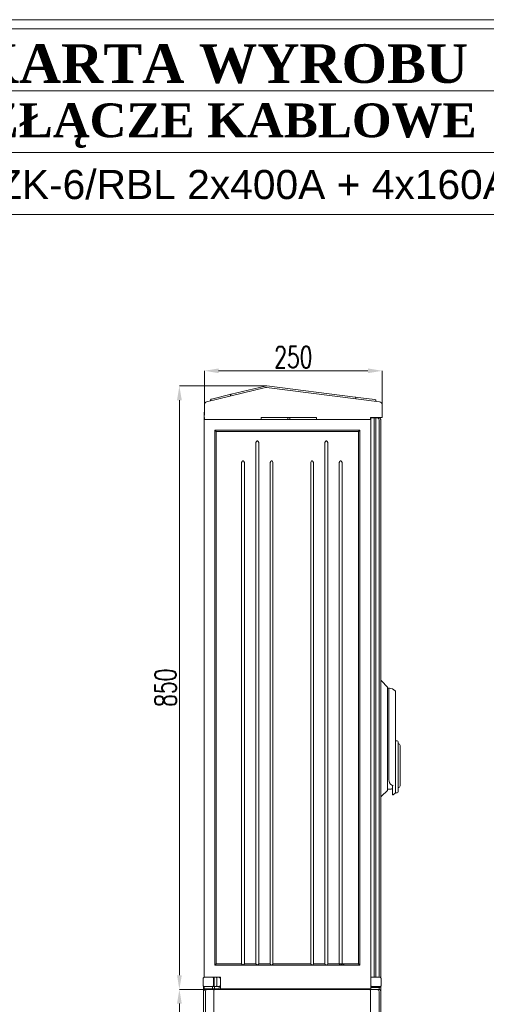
# Model space of a CAD drawing. Header units: centimetres. Extents: x -4572 to 125430, y -27163 to 73697.
# Tile 31 of 44: x 103746 to 104401, y -17934 to -16550. Entities that reach past the tile are written whole.
import ezdxf

# ---------------------------------------------------------------- set-up
doc = ezdxf.new("R2010")
doc.units = ezdxf.units.CM
doc.header["$MEASUREMENT"] = 0
doc.layers.add('kontur', color=7, linetype='Continuous')
doc.styles.get("Standard").update_dxf_attribs({"font": 'ARIAL.TTF'})
doc.styles.add('style1', font='romans.shx', dxfattribs={"width": 0.7, "height": 12})
doc.dimstyles.new('aaa', dxfattribs={"dimtxt": 30, "dimasz": 20, "dimexe": 0, "dimexo": 0, "dimgap": 4, "dimtad": 1, "dimdec": 0, "dimzin": 9, "dimdsep": 46, "dimtxsty": 'style1', "dimcen": 0.09, "dimclrt": 256, "dimadec": 0, "dimazin": 1, "dimtfac": 1, "dimtdec": 0, "dimtmove": 0, "dimatfit": 0, "dimfxl": 1, "dimtolj": 1, "dimtzin": 0, "dimarcsym": 0})

# ---------------------------------------------------------------- blocks, each defined once
blk = doc.blocks.new('*D1686')
at = {"color": 0, "lineweight": -2}
for p, q in [((46877.5, 5161.5), (46843.5, 5161.5)), ((46843.5, 5141.5), (46843.5, 4907.5)), ((46881.7, 4887.5), (46843.5, 4887.5))]:
    blk.add_line(p, q, dxfattribs=at)
at = {"color": 0}
for points in [[(46846.9, 5141.5), (46840.2, 5141.5), (46843.5, 5161.5)], [(46840.2, 4907.5), (46846.9, 4907.5), (46843.5, 4887.5)]]:
    blk.add_solid(points, dxfattribs=at)
at = {"lineweight": 0, "insert": (46824.2, 5024.5), "char_height": 30, "attachment_point": 5, "rotation": 90, "style": 'style1'}
blk.add_mtext('\\A1;275', dxfattribs=at)
blk = doc.blocks.new('*D1687')
at = {"color": 0, "lineweight": -2}
for p, q in [((46878.6, 5968.7), (46878.6, 6031)), ((46898.6, 6031), (47108.5, 6031)), ((47128.5, 5970.9), (47128.5, 6031))]:
    blk.add_line(p, q, dxfattribs=at)
at = {"color": 0}
for points in [[(46898.6, 6034.3), (46898.6, 6027.7), (46878.6, 6031)], [(47108.5, 6027.7), (47108.5, 6034.3), (47128.5, 6031)]]:
    blk.add_solid(points, dxfattribs=at)
at = {"lineweight": 0, "insert": (47003.6, 6050.3), "char_height": 30, "attachment_point": 5, "style": 'style1'}
blk.add_mtext('\\A1;250', dxfattribs=at)
blk = doc.blocks.new('*D1688')
at = {"color": 0, "lineweight": -2}
for p, q in [((46966.3, 6009.7), (46843.5, 6009.7)), ((46843.5, 5989.7), (46843.5, 5181.5)), ((47071.6, 5161.5), (46843.5, 5161.5))]:
    blk.add_line(p, q, dxfattribs=at)
at = {"color": 0}
for points in [[(46846.9, 5989.7), (46840.2, 5989.7), (46843.5, 6009.7)], [(46840.2, 5181.5), (46846.9, 5181.5), (46843.5, 5161.5)]]:
    blk.add_solid(points, dxfattribs=at)
at = {"lineweight": 0, "insert": (46824.2, 5585.6), "char_height": 30, "attachment_point": 5, "rotation": 90, "style": 'style1'}
blk.add_mtext('\\A1;850', dxfattribs=at)
blk = doc.blocks.new('wrfgwr')
at = {"layer": 'kontur', "color": 7, "lineweight": 0}
for p, q in [((46881.8, 5987.4), (46964.6, 6007.4)), ((46964.1, 6009.5), (46916.5, 5998)), ((46966, 6007.5), (47124.9, 5987.5)), ((47090.3, 5994), (46966.3, 6009.7)), ((46916.5, 5998), (46888.5, 5991.3)), ((46915.5, 5997.1), (46915.4, 5996.7)), ((46915.4, 5996.7), (46915.4, 5996.2)), ((46915.4, 5996.2), (46915.4, 5996)), ((46915.4, 5996), (46915.5, 5995.6)), ((46915.7, 5997.5), (46915.5, 5997.1)), ((46916, 5997.8), (46915.7, 5997.5)), ((46916.5, 5998), (46916, 5997.8)), ((47090.9, 5993.9), (47090.3, 5994)), ((47118.3, 5990.5), (47090.3, 5994)), ((47091.2, 5993.6), (47090.9, 5993.9)), ((47091.5, 5993.1), (47091.2, 5993.6)), ((47091.6, 5992.6), (47091.5, 5993.1)), ((47091.6, 5992.1), (47091.6, 5992.6)), ((46878.5, 5962.5), (46878.7, 5983.5)), ((46881.8, 5987.4), (46881.8, 5987.4)), ((46887.5, 5990.4), (46887.4, 5990)), ((46887.4, 5990), (46887.4, 5989.4)), ((46887.4, 5989.4), (46887.4, 5989.2)), ((46887.4, 5989.2), (46887.5, 5988.8)), ((46887.7, 5990.7), (46887.5, 5990.4)), ((46888, 5991.1), (46887.7, 5990.7)), ((46888.5, 5991.3), (46888, 5991.1)), ((47091.5, 5991.7), (47091.6, 5992.1)), ((47118.9, 5990.3), (47118.3, 5990.5)), ((47119.2, 5990), (47118.9, 5990.3)), ((47119.5, 5989.6), (47119.2, 5990)), ((47119.6, 5989.1), (47119.5, 5989.6)), ((47119.5, 5988.2), (47119.6, 5988.6)), ((47119.6, 5988.6), (47119.6, 5989.1)), ((47124.9, 5987.5), (47124.9, 5987.5)), ((47128.4, 5983.5), (47128.6, 5965.5)), ((46878.6, 5965.5), (46878.6, 5963.5)), ((46958.5, 5965.5), (46958.5, 5963.5)), ((46958.5, 5965.5), (47036, 5965.5)), ((46995.8, 5962.5), (46995.8, 5965.5)), ((46998.8, 5962.5), (46998.8, 5965.5)), ((47036, 5965.5), (47036.1, 5963.5)), ((47112, 5965.5), (47124.6, 5965.5)), ((47112, 5965.5), (47112, 5963.5)), ((47112.7, 5965), (47112, 5965)), ((47117, 5965), (47112.7, 5965)), ((47112.7, 5178.5), (47112.7, 5965)), ((47115, 5965.5), (47115, 5965)), ((47117, 5178.5), (47117, 5965)), ((47117, 5965), (47117, 5965)), ((47117, 5178.5), (47117, 5965)), ((47119.3, 5964.9), (47117, 5965)), ((47119.3, 5964.9), (47119.4, 5964.5)), ((47119.3, 5964.9), (47119.3, 5964.9)), ((47119.3, 5964.9), (47119.3, 5964.9)), ((47121, 5964.9), (47119.3, 5964.9)), ((47123.5, 5964.9), (47121, 5964.9)), ((47121, 5964.9), (47121, 5964.9)), ((47123, 5964.9), (47123, 5965.5)), ((47123.5, 5964.9), (47124.1, 5964.8)), ((47124.1, 5964.8), (47124.7, 5964.7)), ((47125.3, 5965.5), (47124.6, 5965.5)), ((47124.6, 5965.5), (47128.5, 5965.5)), ((47124.7, 5964.7), (47125.2, 5964.4)), ((47126.1, 5965.5), (47125.3, 5965.5)), ((47126.8, 5965.5), (47126.1, 5965.5)), ((47127.4, 5965.5), (47126.8, 5965.5)), ((47127.9, 5965.5), (47127.4, 5965.5)), ((47128.2, 5965.5), (47127.9, 5965.5)), ((47128.5, 5965.5), (47128.2, 5965.5)), ((47128.6, 5965.5), (47128.5, 5965.5)), ((47128.5, 5965.5), (47128.6, 5965.5)), ((47128.6, 5965.5), (47128.6, 5965.5)), ((46878.5, 5962.5), (46878.6, 5963.5)), ((46878.5, 5962.5), (46878.6, 5962.5)), ((46882.5, 5962.5), (46878.5, 5962.5)), ((46878.5, 5962.5), (46878.5, 5962.5)), ((46878.5, 5962.5), (46878.5, 5178.5)), ((46878.6, 5962.5), (46878.8, 5962.5)), ((46878.8, 5962.5), (46879.2, 5962.5)), ((46879.2, 5962.5), (46879.7, 5962.5)), ((46879.7, 5962.5), (46880.3, 5962.5)), ((46880.3, 5962.5), (46881, 5962.5)), ((46881, 5962.5), (46881.8, 5962.5)), ((47112.5, 5962.5), (46881.3, 5962.5)), ((46881.8, 5962.5), (46882.5, 5962.5)), ((46882.6, 5962.5), (46882.5, 5962.5)), ((46957.5, 5962.5), (46957.7, 5962.5)), ((46957.7, 5962.5), (46957.9, 5962.6)), ((46957.9, 5962.6), (46958.1, 5962.7)), ((46958.1, 5962.7), (46958.2, 5962.8)), ((46958.2, 5962.8), (46958.4, 5963)), ((46958.4, 5963.1), (46958.5, 5963.3)), ((46958.4, 5963), (46958.4, 5963.1)), ((46958.5, 5963.3), (46958.5, 5963.5)), ((47036.1, 5963.5), (47036.1, 5963.3)), ((47036.1, 5963.3), (47036.1, 5963.1)), ((47036.1, 5963.1), (47036.2, 5963)), ((47036.2, 5963), (47036.4, 5962.8)), ((47036.4, 5962.8), (47036.5, 5962.7)), ((47036.5, 5962.7), (47036.7, 5962.6)), ((47036.7, 5962.6), (47036.9, 5962.5)), ((47036.9, 5962.5), (47037.1, 5962.5)), ((47111, 5962.5), (47111.2, 5962.5)), ((47111.2, 5962.5), (47111.4, 5962.6)), ((47111.4, 5962.6), (47111.6, 5962.7)), ((47111.6, 5962.7), (47111.7, 5962.8)), ((47111.7, 5962.8), (47111.9, 5963)), ((47111.9, 5963), (47112, 5963.1)), ((47112, 5963.3), (47112, 5963.5)), ((47112, 5963.1), (47112, 5963.3)), ((47112.5, 5162.5), (47112.5, 5962.5)), ((47119.4, 5964.5), (47119.5, 5963.8)), ((47119.5, 5963.8), (47119.5, 5962.9)), ((47119.5, 5962.9), (47119.5, 5961.9)), ((47119.5, 5179.9), (47119.5, 5961.9)), ((47119.5, 5961.9), (47119.5, 5961.9)), ((47124, 5179.9), (47124, 5961.9)), ((47125.2, 5964.4), (47125.6, 5964)), ((47125.6, 5964), (47126, 5963.6)), ((47126, 5963.6), (47126.3, 5963)), ((47126.3, 5963), (47126.5, 5962.5)), ((47126.5, 5962.5), (47126.5, 5961.9)), ((47126.5, 5180), (47126.5, 5961.9)), ((47097, 5947.5), (46893.5, 5947.5)), ((46895.2, 5945.8), (46893.5, 5947.5)), ((46893.5, 5947.5), (46893.5, 5195.5)), ((46895.2, 5945.8), (47095.3, 5945.8)), ((46895.2, 5945.8), (46895.2, 5197.3)), ((47095.3, 5945.8), (47097, 5947.5)), ((47095.3, 5197.3), (47095.3, 5945.8)), ((47097, 5195.5), (47097, 5947.5)), ((46951.8, 5931.7), (46951, 5930.3)), ((46951, 5930.3), (46951, 5197.3)), ((46952.3, 5932.3), (46951.8, 5931.7)), ((46952.6, 5932.5), (46952.3, 5932.3)), ((46953, 5932.5), (46952.6, 5932.5)), ((46953.4, 5932.5), (46953, 5932.5)), ((46953.7, 5932.3), (46953.4, 5932.5)), ((46954.2, 5931.7), (46953.7, 5932.3)), ((46955, 5930.3), (46954.2, 5931.7)), ((46955, 5930.3), (46955, 5197.3)), ((47048.8, 5931.7), (47048, 5930.3)), ((47048, 5930.3), (47048, 5197.3)), ((47049.3, 5932.3), (47048.8, 5931.7)), ((47049.6, 5932.5), (47049.3, 5932.3)), ((47050, 5932.5), (47049.6, 5932.5)), ((47050.4, 5932.5), (47050, 5932.5)), ((47050.7, 5932.3), (47050.4, 5932.5)), ((47051.2, 5931.7), (47050.7, 5932.3)), ((47052, 5930.3), (47051.2, 5931.7)), ((47052, 5930.3), (47052, 5197.3)), ((46931, 5902.3), (46931.8, 5903.7)), ((46931, 5902.3), (46931, 5197.3)), ((46931.8, 5903.7), (46932.3, 5904.3)), ((46932.3, 5904.3), (46932.6, 5904.5)), ((46932.6, 5904.5), (46933, 5904.5)), ((46933, 5904.5), (46933.4, 5904.5)), ((46933.4, 5904.5), (46933.7, 5904.3)), ((46933.7, 5904.3), (46934.2, 5903.7)), ((46934.2, 5903.7), (46935, 5902.3)), ((46935, 5902.3), (46935, 5197.3)), ((46971.8, 5903.7), (46971, 5902.3)), ((46971, 5902.3), (46971, 5197.3)), ((46972.3, 5904.3), (46971.8, 5903.7)), ((46972.6, 5904.5), (46972.3, 5904.3)), ((46973, 5904.5), (46972.6, 5904.5)), ((46973.4, 5904.5), (46973, 5904.5)), ((46973.7, 5904.3), (46973.4, 5904.5)), ((46974.2, 5903.7), (46973.7, 5904.3)), ((46975, 5902.3), (46974.2, 5903.7)), ((46975, 5902.3), (46975, 5197.3)), ((47028, 5902.3), (47028.8, 5903.7)), ((47028, 5902.3), (47028, 5197.3)), ((47028.8, 5903.7), (47029.3, 5904.3)), ((47029.3, 5904.3), (47029.6, 5904.5)), ((47029.6, 5904.5), (47030, 5904.5)), ((47030, 5904.5), (47030.4, 5904.5)), ((47030.4, 5904.5), (47030.7, 5904.3)), ((47030.7, 5904.3), (47031.2, 5903.7)), ((47031.2, 5903.7), (47032, 5902.3)), ((47032, 5902.3), (47032, 5197.3)), ((47068.8, 5903.7), (47068, 5902.3)), ((47068, 5902.3), (47068, 5197.3)), ((47069.3, 5904.3), (47068.8, 5903.7)), ((47069.6, 5904.5), (47069.3, 5904.3)), ((47070, 5904.5), (47069.6, 5904.5)), ((47070.4, 5904.5), (47070, 5904.5)), ((47070.7, 5904.3), (47070.4, 5904.5)), ((47071.2, 5903.7), (47070.7, 5904.3)), ((47072, 5902.3), (47071.2, 5903.7)), ((47072, 5902.3), (47072, 5197.3)), ((47126.6, 5595.6), (47126.5, 5595.7)), ((47126.5, 5595.7), (47126.9, 5595.6)), ((47126.5, 5595.7), (47126.5, 5595.7)), ((47127, 5595.4), (47126.6, 5595.6)), ((47126.9, 5595.6), (47127.3, 5595.4)), ((47127.1, 5595.3), (47127, 5595.4)), ((47127.2, 5595.3), (47127.1, 5595.3)), ((47127.2, 5595.3), (47127.2, 5595.3)), ((47127.3, 5595.4), (47127.6, 5595.1)), ((47127.6, 5595.1), (47135.8, 5586.1)), ((47135.8, 5586.1), (47135.9, 5585.7)), ((47135.9, 5585.7), (47136, 5585.4)), ((47136, 5585.4), (47136, 5441.7)), ((47140.5, 5584.5), (47138, 5584.8)), ((47138, 5571.8), (47138, 5584.8)), ((47138.6, 5584.7), (47138, 5584.5)), ((47139.3, 5584.7), (47138.6, 5584.7)), ((47142.9, 5583.8), (47140.5, 5584.5)), ((47145, 5582.7), (47142.9, 5583.8)), ((47146.9, 5581.3), (47145, 5582.7)), ((47146.9, 5581.3), (47146.9, 5581.2)), ((47146.9, 5581.2), (47147, 5581.1)), ((47147, 5581.1), (47147, 5581)), ((47147, 5581), (47147, 5580.9)), ((47147, 5580.9), (47147, 5500.9)), ((47138, 5568.7), (47138, 5571.8)), ((47138, 5464.8), (47138, 5568.6)), ((47147, 5510.8), (47147, 5500.8)), ((47149.5, 5510.8), (47147, 5510.8)), ((47151, 5509.3), (47151, 5500.8)), ((47147, 5471), (47147, 5500.8)), ((47151, 5500.8), (47151, 5471)), ((47153.5, 5447.5), (47153.5, 5504.5)), ((47147, 5470.5), (47147, 5471)), ((47147, 5456.9), (47147, 5470.5)), ((47151, 5471), (47151, 5470.3)), ((47151, 5470.3), (47151, 5456.6)), ((47138, 5456), (47138, 5464.8)), ((47138, 5456), (47138.2, 5454)), ((47138.2, 5454), (47138.8, 5452.1)), ((47147, 5454.8), (47147, 5456.9)), ((47147, 5454.8), (47147, 5452.5)), ((47151, 5456.6), (47151, 5455.6)), ((47151, 5455.6), (47151, 5453.3)), ((47151, 5453.3), (47151, 5450.9)), ((47135.7, 5441), (47127.6, 5432.9)), ((47135.9, 5441.3), (47135.7, 5441)), ((47136, 5441.7), (47135.9, 5441.3)), ((47138, 5442.8), (47136, 5443)), ((47139.5, 5442.9), (47138, 5442.8)), ((47138.1, 5442.8), (47139.6, 5443)), ((47138.1, 5442.8), (47139.5, 5442.9)), ((47138.8, 5452.1), (47140.1, 5450)), ((47139.5, 5442.9), (47140.6, 5443)), ((47140, 5443), (47139.5, 5442.9)), ((47139.6, 5443), (47141, 5443.1)), ((47140.1, 5450), (47142, 5448.5)), ((47140.6, 5443), (47140.8, 5443.1)), ((47141, 5443.1), (47143, 5443.9)), ((47141.6, 5443.4), (47143, 5443.8)), ((47142, 5448.5), (47143, 5448.1)), ((47143, 5443.8), (47142.4, 5443.6)), ((47143, 5448.1), (47143.7, 5447.9)), ((47143, 5447.4), (47143.1, 5447.6)), ((47143, 5435.5), (47143, 5447.4)), ((47143.1, 5447.6), (47143.2, 5447.8)), ((47143.2, 5447.8), (47143.3, 5447.9)), ((47143.3, 5447.9), (47143.5, 5447.9)), ((47143.5, 5447.9), (47143.6, 5447.9)), ((47143.6, 5447.9), (47143.7, 5447.9)), ((47147, 5450.9), (47147, 5452.5)), ((47147, 5447.8), (47147, 5450.9)), ((47147, 5447.8), (47147, 5437.8)), ((47147, 5447.6), (47147, 5437.6)), ((47151, 5450.9), (47151, 5447.8)), ((47151, 5447.8), (47151, 5439.3)), ((47127, 5432.4), (47126.5, 5432.3)), ((47127.6, 5432.9), (47127, 5432.4)), ((47143.3, 5435.1), (47143, 5435.5)), ((47143.7, 5435.1), (47143.3, 5435.1)), ((47143.7, 5435.1), (47146.9, 5437.2)), ((47143.7, 5435.1), (47143.7, 5435.1)), ((47143.7, 5435.1), (47143.7, 5435.1)), ((47143.7, 5435.1), (47143.7, 5435.1)), ((47143.7, 5435.1), (47143.7, 5435.1)), ((47145.8, 5436.4), (47146.4, 5436.9)), ((47146.4, 5436.9), (47146.9, 5437.6)), ((47146.9, 5437.2), (47146.8, 5437.6)), ((47147, 5437.4), (47146.9, 5437.3)), ((47146.9, 5437.3), (47146.9, 5437.2)), ((47146.9, 5437.2), (47146.9, 5437.2)), ((47147, 5437.8), (47149.5, 5437.8)), ((47147, 5437.6), (47147, 5437.5)), ((47147, 5437.5), (47147, 5437.4)), ((46895.2, 5197.3), (46893.5, 5195.5)), ((46893.5, 5195.5), (47097, 5195.5)), ((46895.2, 5197.3), (46931, 5197.3)), ((46931.4, 5196.8), (46931, 5197.3)), ((46931.7, 5196.4), (46931.4, 5196.8)), ((46931.7, 5196.4), (46931.7, 5196.4)), ((46931.7, 5196.4), (46931.7, 5196.4)), ((46931.7, 5196.3), (46931.7, 5196.4)), ((46931.7, 5196.3), (46931.7, 5196.3)), ((46931.7, 5196.3), (46931.7, 5196.3)), ((46931.7, 5196.3), (46931.7, 5196.3)), ((46931.7, 5196.3), (46931.7, 5196.3)), ((46931.7, 5196.3), (46931.7, 5196.3)), ((46931.7, 5196.3), (46931.7, 5196.3)), ((46931.7, 5196.3), (46931.7, 5196.3)), ((46931.7, 5196.3), (46931.7, 5196.3)), ((46931.7, 5196.3), (46931.7, 5196.3)), ((46931.7, 5196.3), (46931.7, 5196.3)), ((46931.8, 5196.3), (46931.7, 5196.3)), ((46931.8, 5196.3), (46931.8, 5196.3)), ((46931.8, 5196.3), (46931.8, 5196.3)), ((46931.8, 5196.3), (46931.8, 5196.3)), ((46931.8, 5196.3), (46931.8, 5196.3)), ((46931.9, 5196.2), (46931.8, 5196.3)), ((46932, 5196.1), (46931.9, 5196.2)), ((46932.2, 5195.9), (46932, 5196.1)), ((46932.6, 5195.8), (46932.2, 5195.9)), ((46932.8, 5195.7), (46932.6, 5195.8)), ((46933, 5195.7), (46932.8, 5195.7)), ((46933.2, 5195.7), (46933, 5195.7)), ((46933.4, 5195.8), (46933.2, 5195.7)), ((46933.8, 5195.9), (46933.4, 5195.8)), ((46934.3, 5196.3), (46933.8, 5195.9)), ((46935, 5197.3), (46934.3, 5196.3)), ((46935, 5197.3), (46951, 5197.3)), ((46951, 5197.3), (46951.7, 5196.3)), ((46951.7, 5196.3), (46952.2, 5195.9)), ((46952.2, 5195.9), (46952.6, 5195.8)), ((46952.6, 5195.8), (46952.8, 5195.7)), ((46952.8, 5195.7), (46953, 5195.7)), ((46953, 5195.7), (46953.2, 5195.7)), ((46953.2, 5195.7), (46953.4, 5195.8)), ((46953.4, 5195.8), (46953.8, 5195.9)), ((46953.8, 5195.9), (46954.3, 5196.3)), ((46954.3, 5196.3), (46955, 5197.3)), ((46955, 5197.3), (46971, 5197.3)), ((46971, 5197.3), (46971.7, 5196.3)), ((46971.7, 5196.3), (46972.2, 5195.9)), ((46972.2, 5195.9), (46972.6, 5195.8)), ((46972.6, 5195.8), (46972.8, 5195.7)), ((46972.8, 5195.7), (46973, 5195.7)), ((46973, 5195.7), (46973.2, 5195.7)), ((46973.2, 5195.7), (46973.4, 5195.8)), ((46973.4, 5195.8), (46973.8, 5195.9)), ((46973.8, 5195.9), (46974.3, 5196.3)), ((46974.3, 5196.3), (46974.7, 5196.9)), ((46974.7, 5196.9), (46974.8, 5197)), ((46974.8, 5197), (46975, 5197.3)), ((46975, 5197.3), (47028, 5197.3)), ((47028.6, 5196.5), (47028, 5197.3)), ((47029.1, 5196), (47028.6, 5196.5)), ((47029.4, 5195.8), (47029.1, 5196)), ((47029.7, 5195.8), (47029.4, 5195.8)), ((47030.1, 5195.7), (47029.7, 5195.8)), ((47030.5, 5195.8), (47030.1, 5195.7)), ((47030.8, 5195.9), (47030.5, 5195.8)), ((47031.1, 5196.1), (47030.8, 5195.9)), ((47031.6, 5196.7), (47031.1, 5196.1)), ((47032, 5197.3), (47031.6, 5196.7)), ((47032, 5197.3), (47048, 5197.3)), ((47048, 5197.3), (47048.5, 5196.7)), ((47048.5, 5196.7), (47049, 5196.1)), ((47049, 5196.1), (47049.2, 5195.9)), ((47049.2, 5195.9), (47049.6, 5195.8)), ((47049.6, 5195.8), (47050, 5195.7)), ((47050, 5195.7), (47050.3, 5195.8)), ((47050.3, 5195.8), (47050.6, 5195.8)), ((47050.6, 5195.8), (47050.9, 5196)), ((47050.9, 5196), (47051.4, 5196.5)), ((47051.4, 5196.5), (47052, 5197.3)), ((47052, 5197.3), (47068, 5197.3)), ((47068, 5197.3), (47068.5, 5196.7)), ((47068.5, 5196.7), (47069, 5196.1)), ((47069, 5197.5), (47068.8, 5197.5)), ((47069.6, 5197.4), (47069, 5197.5)), ((47069, 5196.1), (47069.2, 5195.9)), ((47069.2, 5195.9), (47069.6, 5195.8)), ((47070.6, 5197.3), (47069.6, 5197.4)), ((47069.6, 5195.8), (47070, 5195.7)), ((47070, 5195.7), (47070.3, 5195.8)), ((47070.3, 5195.8), (47070.6, 5195.8)), ((47071.8, 5197.3), (47070.6, 5197.3)), ((47070.6, 5195.8), (47070.9, 5196)), ((47070.9, 5196), (47071.4, 5196.5)), ((47071.4, 5196.5), (47072, 5197.3)), ((47073, 5197.2), (47071.8, 5197.3)), ((47072, 5197.3), (47095.3, 5197.3)), ((47074, 5197.2), (47073, 5197.2)), ((47074.8, 5197.1), (47074, 5197.2)), ((47075.2, 5197), (47074.8, 5197.1)), ((47075.2, 5197), (47075.2, 5197)), ((47095.3, 5197.3), (47097, 5195.5)), ((46877, 5177), (46877.1, 5177.5)), ((46877, 5167), (46877, 5177)), ((46877.1, 5177.5), (46877.3, 5178)), ((46877.3, 5178), (46877.7, 5178.3)), ((46877.7, 5178.3), (46878.2, 5178.5)), ((46878.2, 5178.5), (46878.5, 5178.5)), ((46878.5, 5178.5), (46878.5, 5178.5)), ((46878.5, 5178.5), (46878.5, 5178.5)), ((46901.5, 5178.5), (46878.5, 5178.5)), ((46880.8, 5178.5), (46878.5, 5178.5)), ((46888.5, 5178.5), (46881, 5178.5)), ((46890, 5178.5), (46888.5, 5178.5)), ((46891.5, 5167), (46891.5, 5177)), ((46891.9, 5178.5), (46892, 5178.5)), ((46892, 5178.5), (46892.1, 5178.4)), ((46892.1, 5178.4), (46892.2, 5178.3)), ((46892.2, 5178.3), (46892.3, 5178.1)), ((46892.3, 5178.1), (46892.4, 5177.9)), ((46892.4, 5177.9), (46892.5, 5177.6)), ((46892.5, 5177.6), (46892.5, 5177.3)), ((46892.5, 5177.3), (46892.5, 5177)), ((46892.5, 5167), (46892.5, 5177)), ((46894, 5178.5), (46894, 5178.5)), ((46895.4, 5178.5), (46895.5, 5178.5)), ((46895.5, 5178.5), (46895.6, 5178.4)), ((46895.6, 5178.4), (46895.7, 5178.3)), ((46895.7, 5178.3), (46895.8, 5178.1)), ((46895.8, 5178.1), (46895.9, 5177.9)), ((46895.9, 5177.9), (46896, 5177.6)), ((46896, 5177.6), (46896, 5177.3)), ((46896, 5177.3), (46896, 5177)), ((46896, 5167), (46896, 5177)), ((46898, 5178.5), (46898, 5178.5)), ((46899.5, 5178.5), (46899.5, 5178.5)), ((46899.5, 5178.5), (46899.5, 5178.5)), ((46899.6, 5178.5), (46899.8, 5178.4)), ((46899.8, 5178.4), (46900, 5178.3)), ((46900, 5178.3), (46900.5, 5177.9)), ((46900.5, 5177.9), (46901.3, 5177.2)), ((46901.3, 5177.2), (46901.5, 5177)), ((46901.5, 5162.5), (46901.5, 5178.5)), ((46901.5, 5177), (46901.5, 5177)), ((47112.5, 5178.5), (47114.4, 5178.5)), ((47114, 5178.5), (47115.5, 5178.5)), ((47115.5, 5178.5), (47123, 5178.5)), ((47119.5, 5179.4), (47119.5, 5179.9)), ((47119.5, 5179.9), (47119.5, 5179.9)), ((47119.5, 5178.9), (47119.5, 5179.4)), ((47119.5, 5178.5), (47119.5, 5178.9)), ((47123, 5178.5), (47125.5, 5178.5)), ((47125.5, 5178.5), (47125.5, 5178.5)), ((47125.8, 5178.5), (47125.5, 5178.5)), ((47126.3, 5178.3), (47125.8, 5178.5)), ((47126.2, 5178.3), (47126.2, 5178.7)), ((47126.7, 5178), (47126.3, 5178.3)), ((47126.9, 5177.5), (47126.7, 5178)), ((47127, 5177), (47126.9, 5177.5)), ((47127, 5167), (47127, 5177)), ((46877.1, 5166.5), (46877, 5167)), ((46877.3, 5166.1), (46877.1, 5166.5)), ((46877.7, 5165.7), (46877.3, 5166.1)), ((46877.5, 5165.9), (46877.5, 5158.4)), ((46878.2, 5165.6), (46877.7, 5165.7)), ((46878.5, 5165.5), (46878.2, 5165.6)), ((46878.5, 5165.5), (46878.5, 5165.5)), ((46878.5, 5162.5), (46878.5, 5165.5)), ((46878.5, 5162.5), (46878.5, 5165.5)), ((46878.5, 5165.5), (46881, 5165.5)), ((46879.5, 5162.5), (46878.5, 5162.5)), ((46879.5, 5162.5), (46890, 5162.5)), ((46880, 5162.5), (46880, 5161.3)), ((46881, 5165.5), (46888.5, 5165.5)), ((46888.5, 5165.5), (46891.9, 5165.5)), ((46888.5, 5165.5), (46890, 5165.5)), ((46890, 5163.3), (46890, 5165.5)), ((46890, 5162.5), (46890, 5163.3)), ((46890, 5162.5), (46893, 5162.5)), ((46891.9, 5165.5), (46892, 5165.5)), ((46891.9, 5165.5), (46895.4, 5165.5)), ((46892, 5165.5), (46892.1, 5165.6)), ((46892.1, 5165.6), (46892.2, 5165.8)), ((46892.2, 5165.8), (46892.3, 5166)), ((46892.3, 5166), (46892.4, 5166.2)), ((46892.4, 5166.2), (46892.5, 5166.4)), ((46892.5, 5166.7), (46892.5, 5167)), ((46892.5, 5166.4), (46892.5, 5166.7)), ((46893, 5165.5), (46893, 5163.3)), ((46893, 5163.3), (46893, 5162.5)), ((46899.5, 5162.5), (46893, 5162.5)), ((46895.4, 5165.5), (46895.5, 5165.5)), ((46895.4, 5165.5), (46899.6, 5165.5)), ((46895.5, 5165.5), (46895.6, 5165.6)), ((46895.6, 5165.6), (46895.7, 5165.7)), ((46895.7, 5165.7), (46895.8, 5165.9)), ((46895.8, 5165.9), (46895.9, 5166.1)), ((46895.9, 5166.3), (46896, 5166.5)), ((46895.9, 5166.1), (46895.9, 5166.3)), ((46896, 5166.8), (46896, 5167)), ((46896, 5166.5), (46896, 5166.8)), ((46899.5, 5162.5), (46899.5, 5165.5)), ((46899.5, 5165.5), (46899.5, 5161.5)), ((46899.8, 5165.6), (46899.6, 5165.5)), ((46900, 5165.8), (46899.8, 5165.6)), ((46900.5, 5166.2), (46900, 5165.8)), ((46901.3, 5166.8), (46900.5, 5166.2)), ((46901.5, 5167), (46901.3, 5166.8)), ((46901.5, 5167), (46901.5, 5167)), ((47112.5, 5162.5), (46901.5, 5162.5)), ((47104.5, 5162.5), (47104.5, 5161.5)), ((47104.5, 5162.5), (47104.5, 5162.5)), ((47115.5, 5165.5), (47112.5, 5165.5)), ((47121.2, 5164.1), (47112.5, 5164)), ((47115.5, 5165.5), (47114, 5165.5)), ((47123, 5165.5), (47115.5, 5165.5)), ((47121.6, 5164.1), (47124, 5164.1)), ((47125.5, 5165.5), (47123, 5165.5)), ((47124, 5165.5), (47124, 5164.1)), ((47124, 5164.1), (47124.5, 5164.4)), ((47124, 5164.1), (47124, 5164.1)), ((47124, 5164.1), (47124, 5162.8)), ((47124, 5162.8), (47124, 5161.3)), ((47124.5, 5164.4), (47125.1, 5164.8)), ((47125.1, 5164.8), (47125.7, 5165.5)), ((47125.5, 5165.5), (47125.8, 5165.6)), ((47125.5, 5165.5), (47125.5, 5165.5)), ((47125.7, 5165.5), (47125.8, 5165.5)), ((47125.8, 5165.6), (47126.3, 5165.7)), ((47126.3, 5165.7), (47126.7, 5166.1)), ((47126.5, 5158.4), (47126.5, 5165.9)), ((47126.7, 5166.1), (47126.9, 5166.5)), ((47126.9, 5166.5), (47127, 5167)), ((46877.5, 5158.4), (46877.5, 5107.1)), ((46880, 5161.4), (46880.3, 5161.4)), ((46880, 5158.4), (46880, 4924.6)), ((46880.5, 5161.4), (46883, 5161.4)), ((46892, 5161.4), (46883, 5161.4)), ((46883.5, 5161.4), (46884.4, 5161.4)), ((46884.5, 5161.5), (46884.4, 5161.4)), ((46884.5, 5161.5), (46884.5, 5161.5)), ((46884.6, 5161.5), (46884.5, 5161.5)), ((46884.7, 5161.6), (46884.6, 5161.5)), ((46884.6, 5161.4), (46884.7, 5161.4)), ((46884.6, 5161.4), (46884.6, 5161.4)), ((46884.8, 5161.6), (46884.7, 5161.6)), ((46884.7, 5161.4), (46884.8, 5161.5)), ((46884.9, 5161.6), (46884.8, 5161.6)), ((46884.8, 5161.5), (46884.9, 5161.5)), ((46884.9, 5161.6), (46884.9, 5161.6)), ((46885, 5161.6), (46884.9, 5161.6)), ((46884.9, 5161.5), (46885, 5161.5)), ((46884.9, 5161.5), (46884.9, 5161.5)), ((46899.5, 5161.6), (46885, 5161.6)), ((46893.7, 5161.5), (46885, 5161.5)), ((46892, 5158.4), (46892, 5161.4)), ((46893.1, 5161.3), (46892, 5161.3)), ((46892.2, 5160.3), (46892, 5159.5)), ((46892, 5159.5), (46892, 5158.6)), ((46892, 4924.6), (46892, 5158.4)), ((46892, 5155), (46892, 5155)), ((46892.3, 5160.6), (46892.2, 5160.3)), ((46892.6, 5160.9), (46892.3, 5160.6)), ((46892.9, 5161.2), (46892.6, 5160.9)), ((46893.3, 5161.4), (46892.9, 5161.2)), ((46894, 5161.5), (46893.3, 5161.4)), ((46932.4, 5161.5), (46894, 5161.5)), ((47071.6, 5161.5), (47110, 5161.5)), ((47104.5, 5161.6), (47119, 5161.6)), ((47110, 5161.5), (47110.8, 5161.4)), ((47110.3, 5161.5), (47119, 5161.5)), ((47110.8, 5161.4), (47111.1, 5161.2)), ((47110.9, 5161.3), (47112, 5161.3)), ((47111.1, 5161.2), (47111.4, 5160.9)), ((47111.4, 5160.9), (47111.7, 5160.6)), ((47111.7, 5160.6), (47111.9, 5160.3)), ((47111.9, 5160.3), (47112, 5159.5)), ((47112, 5158.4), (47112, 5161.4)), ((47112, 5161.4), (47121.1, 5161.4)), ((47112, 5159.5), (47112, 5158.6)), ((47112, 4924.6), (47112, 5158.4)), ((47112, 5155), (47112, 5155)), ((47119, 5161.6), (47119.1, 5161.6)), ((47119.1, 5161.5), (47119, 5161.5)), ((47119.1, 5161.6), (47119.2, 5161.6)), ((47119.2, 5161.5), (47119.1, 5161.5)), ((47119.2, 5161.6), (47119.3, 5161.6)), ((47119.3, 5161.5), (47119.2, 5161.5)), ((47119.3, 5161.6), (47119.4, 5161.5)), ((47119.3, 5161.6), (47119.3, 5161.6)), ((47119.3, 5161.4), (47119.3, 5161.5)), ((47119.4, 5161.4), (47119.3, 5161.4)), ((47119.4, 5161.5), (47119.5, 5161.5)), ((47119.5, 5161.4), (47119.4, 5161.4)), ((47119.5, 5161.5), (47119.6, 5161.4)), ((47119.5, 5161.5), (47119.5, 5161.5)), ((47120.5, 5161.4), (47119.7, 5161.4)), ((47123.5, 5161.4), (47121.1, 5161.4)), ((47124, 5161.4), (47123.8, 5161.4)), ((47124.2, 5161.2), (47124, 5161.4)), ((47124, 5158.4), (47124, 4924.6)), ((47126.5, 5107.1), (47126.5, 5158.4))]:
    blk.add_line(p, q, dxfattribs=at)
for centre, radius, start, end in [((46965.5, 6003.5), 6.19, 82.8236, 103.5784), ((46965.5, 6003.5), 4, 82.8236, 103.5784), ((46882.7, 5983.5), 4, 103.5784, 179.5), ((47124.4, 5983.5), 4, 0.5, 82.8236), ((47121, 5961.9), 3, 0, 89.5), ((47123.5, 5961.9), 3, 0.3146, 89.5), ((47138, 5571.8), 13, 90.0159, 98.9654), ((47149.5, 5509.3), 1.5, 0, 90), ((47151, 5504.5), 2.5, 0, 90), ((47149.5, 5439.3), 1.5, 270, 0), ((47151, 5447.5), 2.5, 270, 0), ((46890, 5177), 1.5, 1.7085, 90), ((47114, 5177), 1.5, 90, 171.2241), ((47121.2, 5179.9), 2.8, 329.4022, 0), ((47123.7, 5180), 2.8, 325.7582, 0.1124), ((46890, 5167), 1.5, 270, 4.5389), ((46898.5, 5162.5), 0.998, 298.1836, 0), ((47105.5, 5162.5), 0.998, 180, 241.8164), ((47114, 5167), 1.5, 188.7759, 270), ((47121.2, 5166.9), 2.8, 270.5, 330.0183), ((46880.5, 5158.4), 3, 90, 180.0184), ((46883, 5158.4), 3, 90.5, 180), ((47121, 5158.4), 3, 0, 89.5), ((47123.5, 5158.4), 3, 0.0184, 90)]:
    blk.add_arc(centre, radius, start, end, dxfattribs=at)
at = {"color": 7, "lineweight": 0}
dim = blk.add_linear_dim(base=(47128.5, 6031), p1=(46878.6, 5968.7), p2=(47128.5, 5970.9), dimstyle='aaa', dxfattribs=at)
dim.commit()
dim.dimension.update_dxf_attribs({"geometry": '*D1687', "text_midpoint": (47003.6, 6050.3)})
for base, p1, p2, text, picture, middle in [((46843.5, 5161.5), (46966.3, 6009.7), (47071.6, 5161.5), '850', '*D1688', (46824.2, 5585.6)), ((46843.5, 4887.5), (46877.5, 5161.5), (46881.7, 4887.5), '275', '*D1686', (46824.2, 5024.5))]:
    dim = blk.add_linear_dim(base=base, p1=p1, p2=p2, angle=90, text=text, dimstyle='aaa', dxfattribs=at)
    dim.commit()
    dim.dimension.update_dxf_attribs({"geometry": picture, "text_midpoint": middle})

msp = doc.modelspace()

# ---------------------------------------------------------------- linework, layer by layer
at = {"lineweight": 0}
for p, q in [((105351.2, -16562.9, 1125), (102641.2, -16562.9, 1125)), ((105220.9, -16562.9, 1125), (102641.2, -16562.9, 1125)), ((103128.4, -16649.8, 1125), (105351.2, -16649.8, 1125)), ((103128.4, -16736.7, 1125), (104864, -16736.7, 1125)), ((102641.2, -16823.5, 1125), (105351.2, -16823.5, 1125))]:
    msp.add_line(p, q, dxfattribs=at)
at = {"lineweight": 0, "elevation": 1125}
msp.add_lwpolyline([(102628.2, -16549.9), (102628.2, -20185), (105364.2, -20185), (105364.2, -16549.9)], close=True, dxfattribs=at)

# ---------------------------------------------------------------- block references
at = {"lineweight": 0}
msp.add_blockref('wrfgwr', (57126.5, -23074.4, 1866.4), dxfattribs=at)

# ---------------------------------------------------------------- texts
at = {"lineweight": 0, "attachment_point": 1}
for s, insert, char_height, width in [('{\\fTimes New Roman|b1|i0|c238|p18;KARTA WYROBU }', (103680.9, -16584.4, 1125), 54.287, 912.574), ('{\\fTimes New Roman|b1|i0|c238|p18;                               ZŁĄCZE KABLOWE }', (103140.9, -16667.6, 1125), 47.463, 2031.928), ('\\pxt7.3712;{\\C7;    ZK-6/RBL 2x400A + 4x160A}', (103650.2, -16761.1, 1139), 40.973, 1713.405)]:
    msp.add_mtext(s, dxfattribs=dict(at, insert=insert, char_height=char_height, width=width))

doc.saveas('drawing.dxf')
